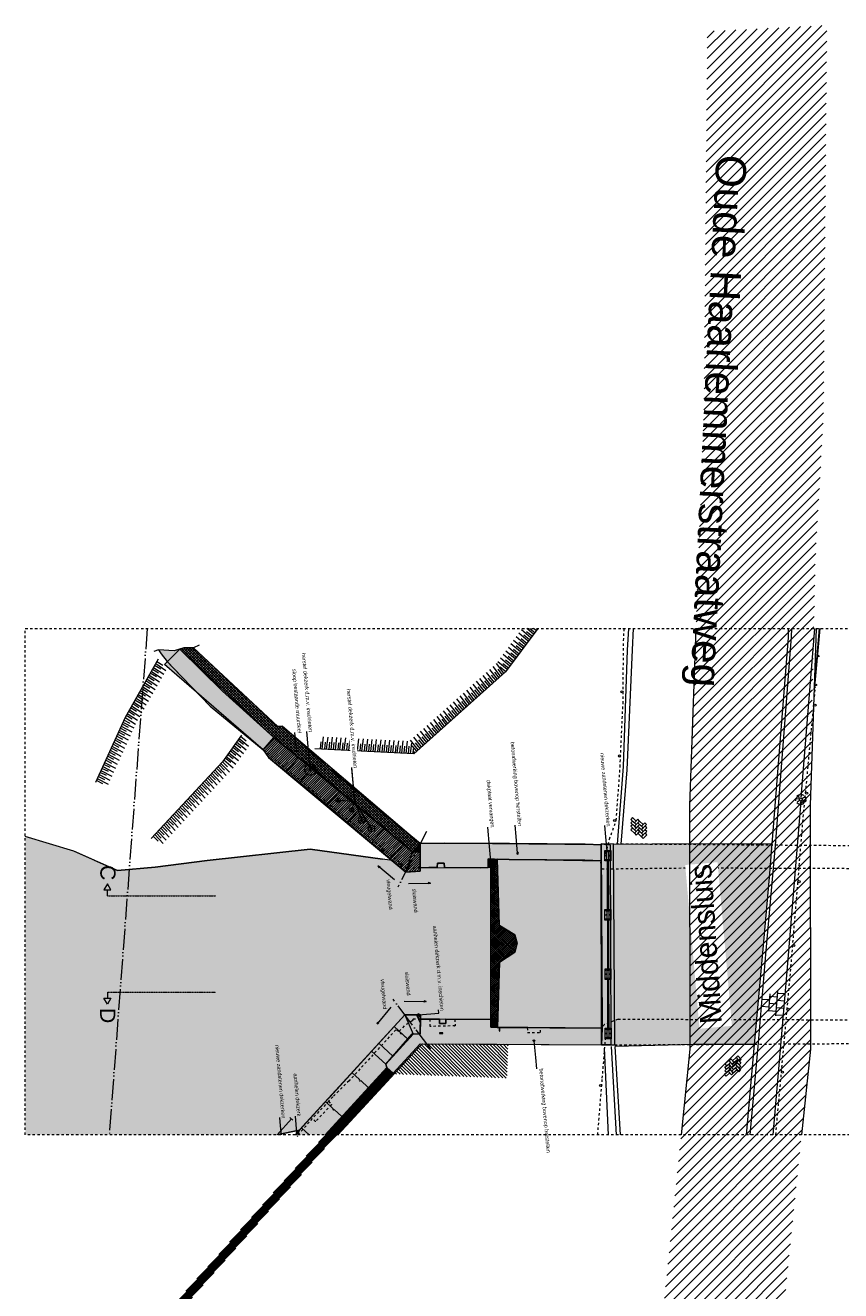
# Model space of a CAD drawing. Extents: x -251883 to 250656, y 0 to 909157.
# Tile 5 of 70: x -28500 to 5320, y 144270 to 196745. Entities that reach past the tile are written whole.
import ezdxf

# ---------------------------------------------------------------- set-up
doc = ezdxf.new("R2010")
doc.units = 0
doc.header["$MEASUREMENT"] = 0
for name, pattern in [('@L07DS2b', [6.3, 4, -1, 0.3, -1]), ('DASHDOT', [1250, 1000, -112.5, 25, -112.5]), ('DASHED', [200, 100, -100]), ('DIVIDE', [1250, 862.5, -112.5, 25, -112.5, 25, -112.5])]:
    doc.linetypes.add(name, pattern=pattern)
for name, color, linetype in [('A-0019-AFDEKVLAK', 1, 'Continuous'), ('A-0070-SYMBOOL', 8, 'Continuous'), ('A-0074--', 11, 'Continuous'), ('A-1100-TXT+MT-SO', 7, 'Continuous')]:
    doc.layers.add(name, color=color, linetype=linetype)
pattern_1 = [(45, (0, 0), (-49.497475, 49.497475), [])]

# ---------------------------------------------------------------- blocks, each defined once
blk = doc.blocks.new('M-MAATREGELEN_459')
at = {"linetype": 'Continuous', "lineweight": 5}
for color, points in [(254, [(98076, -82064), (98298, -81988), (100078, -83728), (102204, -85651), (101760, -86167), (99566, -84348), (98803, -83571), (98384, -83133), (97982, -82720), (97773, -82505), (97537, -82183), (97419, -82021)]), (254, [(102204, -85651), (101760, -86167), (97673, -82627), (98298, -81988)]), (254, [(98465, -81930), (98867, -81933), (100392, -83356), (102369, -85200), (102564, -85183), (104609, -87031), (108270, -90045), (107957, -90397), (104418, -87439), (102204, -85651), (100078, -83728), (98298, -81988)]), (8, [(102204, -85651), (104418, -87439), (107957, -90397), (107956, -90414), (108273, -90404), (108275, -91203), (107672, -91232), (107114, -90758), (103955, -88075), (101976, -86487), (101760, -86167)]), (111, [(91895, -89763), (93903, -90367), (94564, -90657), (95726, -91167), (97283, -91026), (99445, -90752), (103708, -90288), (107114, -90758), (107672, -91232), (108275, -91203), (108274, -91063), (108979, -91035), (108995, -90870), (109266, -90870), (109281, -91039), (110767, -91056), (111198, -91051), (111201, -97352), (109334, -97337), (109332, -97513), (109072, -97511), (109074, -97335), (108284, -97329), (108285, -97154), (107635, -97149), (103267, -101933), (102390, -102115), (102380, -102129), (91895, -102129)]), (254, [(111966, -90717), (111098, -90690), (111087, -91043), (110767, -91056), (109281, -91039), (109266, -90870), (108995, -90870), (108979, -91035), (108274, -91063), (108270, -90045), (111972, -90047), (115117, -90075), (115783, -90098), (115786, -90768), (115102, -90745)]), (254, [(115783, -90069), (116288, -90073), (116341, -98402), (115801, -98398), (115816, -97708)]), (8, [(111356, -90698), (111350, -91033), (111087, -91043), (111098, -90690)]), (111, [(111560, -94968), (112206, -94550), (112293, -94182), (112194, -93831), (111555, -93442), (111461, -90701), (111966, -90717), (115102, -90745), (115786, -90768), (115816, -97708), (111485, -97674)]), (8, [(103093, -102129), (103347, -101844), (104342, -100753), (104532, -100566), (107635, -97149), (108285, -97154), (108279, -97962), (107948, -97948), (106842, -99202), (106886, -99333), (104338, -102129)]), (254, [(104330, -102129), (106886, -99333), (106842, -99202), (107978, -97960), (108279, -97962), (108284, -97329), (109074, -97335), (109072, -97511), (109332, -97513), (109334, -97337), (111201, -97352), (111201, -97672), (115816, -97708), (115801, -98398), (111448, -98364), (108367, -98358), (108245, -98470), (104852, -102129)]), (8, [(111471, -97354), (111469, -97674), (111201, -97672), (111204, -97352)]), (254, [(103093, -102129), (103094, -102128), (103095, -102129)])]:
    blk.add_hatch(color=color, dxfattribs=at).paths.add_polyline_path(points, flags=0)
h = blk.add_hatch(dxfattribs=at)
h.set_pattern_fill('@AV103', color=213, style=0, pattern_type=0)
h.set_pattern_definition([(135, (0, 0), (-56.568542, -56.568542), []), (45, (0, 0), (-56.568542, 56.568542), [])])
h.paths.add_polyline_path([(98298, -81988), (98465, -81930), (98867, -81933), (102369, -85200), (102564, -85183), (108270, -90045), (108273, -90404), (107956, -90414), (102204, -85651)], flags=0)
h = blk.add_hatch(dxfattribs=at)
h.set_pattern_fill('@AV093', color=154, style=0, pattern_type=0)
h.set_pattern_definition(pattern_1)
h.paths.add_polyline_path([(102204, -85651), (101760, -86167), (101976, -86487), (107672, -91232), (108275, -91203), (108273, -90404), (107956, -90414)], flags=0)
h = blk.add_hatch(dxfattribs=at)
h.set_pattern_fill('@AV093', color=154, style=0, pattern_type=0)
h.set_pattern_definition(pattern_1)
h.paths.add_polyline_path([(103507, -86880, 1), (103923, -87098, 1)], flags=0)
h = blk.add_hatch(dxfattribs=at)
h.set_pattern_fill('@AV093', color=154, style=0, pattern_type=0)
h.set_pattern_definition(pattern_1)
h.paths.add_polyline_path([(104786, -88203, 1), (104944, -88289, 1)], flags=0)
h = blk.add_hatch(dxfattribs=at)
h.set_pattern_fill('@AV093', color=154, style=0, pattern_type=0)
h.set_pattern_definition(pattern_1)
h.paths.add_polyline_path([(105348, -88605, 1), (105506, -88692, 1)], flags=0)
h = blk.add_hatch(dxfattribs=at)
h.set_pattern_fill('@AV093', color=154, style=0, pattern_type=0)
h.set_pattern_definition(pattern_1)
h.paths.add_polyline_path([(105736, -89023, 1), (105973, -89153, 1)], flags=0)
h = blk.add_hatch(dxfattribs=at)
h.set_pattern_fill('@AV093', color=154, style=0, pattern_type=0)
h.set_pattern_definition(pattern_1)
h.paths.add_polyline_path([(106130, -89365, 1), (106367, -89495, 1)], flags=0)
h = blk.add_hatch(dxfattribs=at)
h.set_pattern_fill('@AV065', color=51, style=0, pattern_type=0)
h.set_pattern_definition([(45, (0, 0), (-42.426407, 42.426407), []), (135, (0, 0), (-42.426407, -42.426407), [])])
h.paths.add_polyline_path([(111461, -90701), (111555, -93442), (112198, -93838), (112293, -94182), (112206, -94550), (111560, -94968), (111471, -97354), (111201, -97352), (111198, -91051), (111350, -91033), (111356, -90698)], flags=0)
h = blk.add_hatch(dxfattribs=at)
h.set_pattern_fill('@AV093', color=154, style=0, pattern_type=0)
h.set_pattern_definition(pattern_1)
h.paths.add_polyline_path([(108123, -97153), (108282, -97507), (108285, -97154)], flags=0)
h = blk.add_hatch(dxfattribs=at)
h.set_pattern_fill('@GA03b', color=92, style=0, pattern_type=0)
h.set_pattern_definition([(135, (0, 0), (-70.71068, -70.71068), [])])
h.paths.add_polyline_path([(107189, -99609), (111872, -99779), (111923, -98377), (108367, -98358)], flags=0)
h = blk.add_hatch(dxfattribs=at)
h.set_pattern_fill('@AV106', color=231, style=0, pattern_type=0)
h.set_pattern_definition([(45, (0, 0), (-28.284271, 28.284271), [])])
h.paths.add_polyline_path([(106886, -99333), (107152, -99575), (104049, -102980), (97306, -110567), (101000, -115054), (104134, -118563), (112487, -126602), (111904, -126548), (111420, -126073), (104046, -118974), (100726, -115287), (97080, -110852), (96818, -110573), (103782, -102739)], flags=0)
h = blk.add_hatch(dxfattribs=at)
h.set_pattern_fill('@AV093', color=154, style=0, pattern_type=0)
h.set_pattern_definition(pattern_1)
h.paths.add_polyline_path([(103249, -101953), (103185, -102209), (103094, -102128)], flags=0)
at = {"color": 7, "linetype": 'DASHED', "lineweight": 0}
blk.add_lwpolyline([(91895, -102129), (91895, -81129), (148895, -81129), (148895, -102129)], close=True, dxfattribs=at)
at = {"color": 1, "linetype": 'DIVIDE', "lineweight": 18}
blk.add_lwpolyline([(96954, -81129), (95378, -102129)], dxfattribs=at)
at = {"color": 9, "linetype": 'Continuous', "lineweight": 5}
for points in [[(113150, -81129), (111816, -82930), (108009, -86328), (103903, -86117)], [(112756, -81661), (112367, -81332)], [(112865, -81514), (112476, -81185)], [(112687, -81253), (112919, -81440)], [(112974, -81366), (112693, -81129)], [(112825, -81129), (113028, -81293)], [(113083, -81219), (112977, -81129)], [(113117, -81129), (113137, -81146)], [(112428, -82103), (112040, -81774)], [(112537, -81955), (112149, -81627)], [(112250, -81842), (112483, -82029)], [(112646, -81808), (112258, -81479)], [(112359, -81695), (112592, -81882)], [(112468, -81548), (112701, -81735)], [(112578, -81400), (112810, -81588)], [(111992, -82692), (111603, -82363)], [(112101, -82545), (111712, -82216)], [(112210, -82397), (111821, -82068)], [(111923, -82284), (112155, -82471)], [(112319, -82250), (111930, -81921)], [(112032, -82137), (112264, -82324)], [(112141, -81990), (112374, -82177)], [(97405, -82406), (96034, -84820), (94804, -87526)], [(97121, -82907), (97547, -83187)], [(97420, -82985), (97167, -82827)], [(97212, -82748), (97638, -83028)], [(97511, -82826), (97257, -82668)], [(97303, -82589), (97728, -82868)], [(97601, -82666), (97348, -82509)], [(111474, -83235), (111160, -82834)], [(111611, -83113), (111297, -82712)], [(111747, -82991), (111433, -82590)], [(111489, -82821), (111679, -83052)], [(111883, -82839), (111494, -82510)], [(111595, -82726), (111828, -82913)], [(111705, -82579), (111937, -82766)], [(111814, -82432), (112046, -82619)], [(96850, -83386), (97275, -83665)], [(97148, -83463), (96895, -83305)], [(96940, -83226), (97366, -83506)], [(97239, -83304), (96986, -83146)], [(97031, -83067), (97456, -83346)], [(97330, -83144), (97076, -82987)], [(110927, -83723), (110613, -83322)], [(111064, -83601), (110750, -83200)], [(110806, -83432), (110995, -83662)], [(111200, -83479), (110886, -83078)], [(110942, -83310), (111132, -83540)], [(111337, -83357), (111023, -82956)], [(111079, -83188), (111268, -83418)], [(111216, -83066), (111405, -83296)], [(111352, -82944), (111542, -83174)], [(96786, -84101), (96533, -83943)], [(96578, -83864), (97003, -84143)], [(96877, -83941), (96623, -83783)], [(96669, -83704), (97094, -83984)], [(96967, -83782), (96714, -83624)], [(96759, -83545), (97185, -83824)], [(97058, -83623), (96804, -83465)], [(110243, -84333), (109929, -83932)], [(110380, -84211), (110066, -83810)], [(110517, -84089), (110203, -83688)], [(110259, -83920), (110448, -84151)], [(110654, -83967), (110340, -83566)], [(110395, -83798), (110585, -84029)], [(110790, -83845), (110476, -83444)], [(110532, -83676), (110722, -83906)], [(110669, -83554), (110858, -83784)], [(96514, -84579), (96261, -84421)], [(96306, -84341), (96732, -84621)], [(96605, -84419), (96352, -84261)], [(96397, -84182), (96822, -84462)], [(96695, -84260), (96442, -84102)], [(96487, -84023), (96913, -84302)], [(109696, -84822), (109382, -84421)], [(109833, -84700), (109519, -84299)], [(109970, -84577), (109656, -84177)], [(109712, -84408), (109901, -84639)], [(110107, -84455), (109793, -84055)], [(109848, -84286), (110038, -84517)], [(109985, -84164), (110175, -84395)], [(110122, -84042), (110311, -84273)], [(96250, -85067), (95983, -84932)], [(96034, -84820), (96460, -85099)], [(96333, -84897), (96080, -84740)], [(96125, -84660), (96551, -84940)], [(96424, -84738), (96170, -84580)], [(96216, -84501), (96641, -84780)], [(109149, -85310), (108835, -84909)], [(109286, -85188), (108972, -84787)], [(109423, -85066), (109109, -84665)], [(109165, -84897), (109354, -85127)], [(109560, -84944), (109246, -84543)], [(109301, -84775), (109491, -85005)], [(109438, -84653), (109628, -84883)], [(109575, -84530), (109764, -84761)], [(95717, -85517), (96166, -85757)], [(96022, -85567), (95755, -85433)], [(95793, -85350), (96242, -85590)], [(96098, -85400), (95831, -85266)], [(95869, -85183), (96318, -85423)], [(96174, -85234), (95907, -85099)], [(95945, -85016), (96394, -85256)], [(108466, -85920), (108152, -85519)], [(108602, -85798), (108288, -85397)], [(108739, -85676), (108425, -85275)], [(108481, -85507), (108671, -85737)], [(108876, -85554), (108562, -85153)], [(108618, -85385), (108807, -85615)], [(109013, -85432), (108699, -85031)], [(108754, -85263), (108944, -85493)], [(108891, -85141), (109081, -85371)], [(109028, -85019), (109217, -85249)], [(95490, -86017), (95938, -86257)], [(95794, -86068), (95528, -85933)], [(95566, -85850), (96014, -86091)], [(95870, -85901), (95604, -85766)], [(95642, -85683), (96090, -85924)], [(95946, -85734), (95680, -85600)], [(100864, -85563), (100070, -86659), (97119, -89835)], [(100551, -85988), (100945, -86311)], [(100840, -86097), (100605, -85914)], [(100658, -85839), (101052, -86162)], [(100947, -85948), (100712, -85764)], [(100765, -85690), (101159, -86013)], [(101054, -85799), (100819, -85616)], [(104147, -85831), (104119, -86128)], [(104211, -86133), (104270, -85627)], [(104330, -85840), (104302, -86138)], [(104394, -86142), (104453, -85637)], [(104513, -85850), (104485, -86147)], [(104577, -86152), (104636, -85646)], [(104696, -85859), (104669, -86157)], [(104760, -86161), (104819, -85655)], [(104879, -85869), (104852, -86166)], [(104943, -86171), (105002, -85665)], [(105062, -85878), (105035, -86175)], [(105126, -86180), (105185, -85674)], [(105245, -85888), (105218, -86185)], [(105309, -86189), (105368, -85684)], [(105428, -85897), (105401, -86194)], [(105493, -86199), (105552, -85693)], [(105611, -85906), (105584, -86204)], [(105676, -86208), (105735, -85703)], [(105794, -85916), (105767, -86213)], [(105859, -86218), (105918, -85712)], [(105977, -85925), (105950, -86223)], [(106042, -86227), (106101, -85721)], [(106160, -85935), (106133, -86232)], [(106225, -86236), (106284, -85731)], [(106343, -85944), (106316, -86241)], [(106408, -86246), (106467, -85740)], [(106526, -85954), (106499, -86251)], [(106591, -86255), (106650, -85750)], [(106710, -85963), (106682, -86260)], [(106774, -86265), (106833, -85759)], [(106893, -85972), (106865, -86270)], [(106957, -86274), (107016, -85768)], [(107076, -85982), (107048, -86279)], [(107140, -86284), (107199, -85778)], [(107259, -85991), (107231, -86288)], [(107323, -86293), (107382, -85787)], [(107442, -86001), (107414, -86298)], [(107506, -86302), (107565, -85797)], [(107625, -86010), (107597, -86307)], [(107689, -86312), (107748, -85806)], [(107808, -86019), (107780, -86316)], [(107872, -86321), (107923, -85888)], [(108192, -86164), (107878, -85764)], [(107934, -85995), (108124, -86226)], [(108329, -86042), (108015, -85641)], [(108071, -85873), (108260, -86104)], [(108207, -85751), (108397, -85982)], [(108344, -85629), (108534, -85860)], [(95262, -86517), (95711, -86758)], [(95566, -86568), (95300, -86434)], [(95338, -86351), (95787, -86591)], [(95642, -86401), (95376, -86267)], [(95414, -86184), (95863, -86424)], [(95718, -86235), (95452, -86100)], [(100124, -86584), (100518, -86907)], [(100413, -86693), (100178, -86509)], [(100231, -86435), (100625, -86758)], [(100520, -86544), (100285, -86360)], [(100338, -86286), (100731, -86609)], [(100627, -86395), (100391, -86211)], [(100445, -86137), (100838, -86460)], [(100733, -86246), (100498, -86062)], [(107982, -86128), (107963, -86326)], [(108055, -86287), (108000, -86215)], [(95263, -87236), (94996, -87101)], [(95034, -87018), (95483, -87258)], [(95339, -87069), (95072, -86934)], [(95110, -86851), (95559, -87092)], [(95414, -86902), (95148, -86767)], [(95186, -86684), (95635, -86925)], [(95490, -86735), (95224, -86600)], [(99906, -87274), (99696, -87062)], [(99758, -86995), (100108, -87365)], [(100031, -87139), (99821, -86927)], [(99883, -86861), (100233, -87231)], [(100156, -87005), (99946, -86793)], [(100008, -86726), (100358, -87096)], [(100281, -86871), (100070, -86659)], [(95111, -87569), (94844, -87435)], [(94882, -87352), (95331, -87592)], [(95187, -87402), (94920, -87268)], [(94958, -87185), (95407, -87425)], [(99407, -87811), (99197, -87599)], [(99259, -87532), (99609, -87902)], [(99532, -87676), (99322, -87464)], [(99384, -87398), (99734, -87768)], [(99657, -87542), (99447, -87330)], [(99509, -87263), (99859, -87633)], [(99782, -87408), (99571, -87196)], [(99634, -87129), (99983, -87499)], [(98908, -88348), (98698, -88136)], [(98760, -88069), (99110, -88439)], [(99033, -88214), (98823, -88002)], [(98885, -87935), (99235, -88305)], [(99158, -88079), (98947, -87867)], [(99010, -87801), (99359, -88170)], [(99282, -87945), (99072, -87733)], [(99134, -87666), (99484, -88036)], [(98409, -88885), (98199, -88673)], [(98261, -88606), (98611, -88976)], [(98534, -88750), (98323, -88539)], [(98386, -88472), (98735, -88842)], [(98658, -88616), (98448, -88404)], [(98510, -88338), (98860, -88707)], [(98783, -88482), (98573, -88270)], [(98635, -88203), (98985, -88573)], [(97762, -89143), (98112, -89513)], [(98035, -89287), (97824, -89076)], [(97887, -89009), (98236, -89379)], [(98159, -89153), (97949, -88941)], [(98011, -88875), (98361, -89244)], [(98284, -89019), (98074, -88807)], [(98136, -88740), (98486, -89110)], [(97263, -89680), (97612, -90050)], [(97535, -89825), (97325, -89613)], [(97388, -89546), (97737, -89916)], [(97660, -89690), (97450, -89478)], [(97512, -89412), (97862, -89782)], [(97785, -89556), (97575, -89344)], [(97637, -89277), (97987, -89647)], [(97910, -89422), (97700, -89210)], [(97411, -89959), (97200, -89747)]]:
    blk.add_lwpolyline(points, dxfattribs=at)
at = {"color": 8, "linetype": 'Continuous', "lineweight": 5}
for points in [[(116918, -81129), (116863, -82038), (116699, -86860), (116439, -90072)], [(117114, -81129), (117062, -82014), (116842, -86998), (116592, -90071)], [(121966, -102129), (122298, -98471), (122625, -94487), (123013, -90127), (123680, -81476), (123691, -81129)], [(122868, -90063), (123544, -81509), (123557, -81129)], [(124631, -81129), (124067, -88148)], [(124634, -83684), (124609, -83682), (124622, -83550), (124832, -81129)], [(124634, -83684), (124647, -83553), (124857, -81129)], [(99109, -81823), (98867, -81933), (98465, -81930), (98076, -82064), (97419, -82021), (97224, -82089)], [(97419, -82021), (97537, -82183), (97773, -82505), (98384, -83133), (99566, -84348), (101760, -86167), (101976, -86487), (103955, -88075), (107672, -91232)], [(98298, -81988), (100078, -83728), (102204, -85651), (104418, -87439), (107957, -90397)], [(98867, -81933), (100392, -83356), (102369, -85200), (102564, -85183), (104609, -87031), (108270, -90045)], [(101999, -85889), (101953, -85942)], [(104415, -88465), (104926, -87863)], [(124011, -88155), (123952, -88074)], [(124074, -88139), (124089, -88040)], [(124130, -88173), (124210, -88114)], [(124056, -88291), (123488, -95358), (123197, -98758), (122896, -102129)], [(123977, -88210), (123878, -88195)], [(123993, -88273), (123912, -88333)], [(124048, -88307), (124033, -88406)], [(124112, -88292), (124171, -88372)], [(124145, -88236), (124244, -88251)], [(106259, -90032), (106783, -89416)], [(94750, -90739), (93903, -90367), (91895, -89763)], [(107672, -91232), (107957, -90397), (108270, -90045)], [(108270, -90098), (108006, -90412)], [(108270, -90166), (108065, -90410)], [(108270, -90234), (108124, -90408)], [(108274, -91063), (108270, -90045)], [(116288, -90073), (119453, -90053), (122868, -90063)], [(122140, -98381), (122497, -94438), (122770, -91297), (122868, -90063)], [(94750, -90739), (95726, -91167), (97283, -91026), (99445, -90752)], [(99445, -90752), (103708, -90288), (106711, -90702)], [(106715, -90419), (106777, -90345), (106683, -90265), (106621, -90339)], [(108273, -90404), (107956, -90414)], [(108271, -90302), (108181, -90409)], [(108271, -90371), (108242, -90405)], [(110767, -91056), (111350, -91033), (111356, -90698)], [(111356, -90698), (111098, -90690), (111087, -91043)], [(111966, -90717), (111356, -90698)], [(111356, -90698), (111380, -90715)], [(111356, -90698), (114785, -90742)], [(111529, -92690), (111460, -90701)], [(111966, -90717), (115102, -90745), (115786, -90768)], [(107454, -91046), (107516, -90973), (107422, -90893), (107359, -90966)], [(107672, -91232), (108275, -91203), (108274, -91063), (108979, -91035), (108995, -90870), (109266, -90870), (109281, -91039)], [(108979, -91035), (108979, -91035)], [(108995, -90870), (108995, -90870)], [(109266, -90870), (109266, -90870)], [(110767, -91056), (109281, -91039)], [(109281, -91039), (109281, -91039)], [(111201, -97352), (111198, -91051)], [(111199, -92952), (111198, -91051)], [(111350, -91033), (111361, -91046)], [(111202, -97352), (111198, -92952)], [(111555, -93442), (111557, -93451)], [(112198, -93838), (112193, -93831)], [(112293, -94182), (112295, -94188)], [(122460, -96500), (122769, -96525)], [(122730, -96996), (122789, -96281)], [(122781, -96376), (123090, -96401)], [(123025, -97198), (123108, -96183)], [(123078, -96551), (123380, -96575)], [(123102, -96252), (123404, -96276)], [(122435, -96799), (122744, -96824)], [(122732, -96974), (123041, -96999)], [(122756, -96675), (123065, -96700)], [(123053, -96850), (123355, -96874)], [(104338, -102129), (106886, -99333), (106842, -99202), (107948, -97948), (108279, -97962), (108285, -97154), (107635, -97149), (104532, -100566), (104342, -100753), (103347, -101844), (103093, -102129)], [(108284, -97329), (108279, -97962), (107978, -97960), (106842, -99202), (106886, -99333), (104330, -102129)], [(107635, -97149), (107978, -97960)], [(109334, -97337), (109332, -97513), (109072, -97511), (109074, -97335)], [(123029, -97149), (123331, -97173)], [(107780, -98176), (107189, -97637)], [(109689, -97610), (109694, -97615)], [(104852, -102129), (108245, -98470), (108367, -98358)], [(107146, -98870), (106555, -98331)], [(116082, -102129), (115915, -98539)], [(116422, -102129), (116210, -98472)], [(122140, -98381), (119656, -98387), (116365, -98463)], [(116582, -102129), (116365, -98463)], [(121804, -102129), (122140, -98381)], [(106842, -99202), (106252, -98663)], [(104338, -102129), (106886, -99333), (107152, -99575), (104825, -102129)], [(106886, -99333), (107189, -99609)], [(104483, -100731), (104475, -100737)], [(104608, -100880), (104594, -100879)], [(102935, -101469), (102345, -102129)], [(102872, -101412), (102998, -101525)], [(103935, -101595), (103935, -101580)], [(103267, -101933), (102390, -102115), (102380, -102129)], [(103095, -102129), (103094, -102128), (103093, -102129)], [(103095, -102129), (103094, -102128)]]:
    blk.add_lwpolyline(points, dxfattribs=at)
for points in [[(116673, -81129, 0.271798), (116718, -81129), (116718, -81129)], [(101760, -86167), (101953, -85942, 0.999342), (101999, -85889), (102204, -85651)], [(102733, -87094), (102953, -86820, 0.999342), (102997, -86765), (103228, -86478)], [(103279, -87532), (103498, -87259, 0.999342), (103542, -87204), (103772, -86917)], [(105269, -89190), (105499, -88919, 0.999342), (105544, -88866), (105785, -88582)], [(107045, -90699), (107280, -90421, 0.999342), (107326, -90367), (107573, -90076)], [(107189, -97637), (107459, -97883, 0.999342), (107510, -97930), (107780, -98176)], [(105442, -99549), (105756, -99835, 0.999342), (105808, -99882), (106121, -100169)], [(104342, -100753), (104655, -101040, 0.999342), (104707, -101087), (105021, -101374)], [(103347, -101844), (103664, -102126, 0.029928), (103662, -102129), (103662, -102129)]]:
    blk.add_lwpolyline(points, format="xyb", dxfattribs=at)
at = {"color": 251, "linetype": 'Continuous', "lineweight": 5}
for points in [[(124699, -81129), (124444, -88465), (124458, -98580), (124095, -102129)], [(107206, -91559), (106516, -90973), (106562, -91044), (106581, -91028)], [(107206, -91559), (106516, -90973), (106594, -91007), (106581, -91028)], [(107791, -91703), (108696, -91694), (108615, -91670), (108611, -91695)], [(107791, -91703), (108696, -91694), (108615, -91720), (108611, -91695)], [(107062, -96833), (106485, -97530), (106518, -97451), (106539, -97464)], [(107062, -96833), (106485, -97530), (106556, -97483), (106539, -97464)], [(107613, -96589), (108518, -96602), (108437, -96576), (108433, -96601)], [(107613, -96589), (108518, -96602), (108437, -96626), (108433, -96601)]]:
    blk.add_lwpolyline(points, dxfattribs=at)
at = {"color": 254, "linetype": 'Continuous', "lineweight": 5}
for points in [[(97419, -82021), (97537, -82183), (97773, -82505), (97982, -82720), (98384, -83133), (98803, -83571), (99566, -84348), (101760, -86167), (102204, -85651), (100078, -83728), (98298, -81988), (98076, -82064)], [(98298, -81988), (100078, -83728), (102204, -85651), (104418, -87439), (107957, -90397), (108270, -90045), (104609, -87031), (102564, -85183), (102369, -85200), (100392, -83356), (98867, -81933), (98465, -81930)], [(115102, -90745), (115786, -90768), (115783, -90098), (115117, -90075), (111972, -90047), (108270, -90045), (108274, -91063), (108979, -91035), (108995, -90870), (109266, -90870), (109281, -91039), (110767, -91056), (111087, -91043), (111098, -90690), (111966, -90717)], [(115816, -97708), (115801, -98398), (116341, -98402), (116288, -90073), (115783, -90069)]]:
    blk.add_lwpolyline(points, close=True, dxfattribs=at)
at = {"color": 8, "linetype": 'Continuous', "lineweight": 5}
for points in [[(102204, -85651), (101760, -86167), (97673, -82627), (98298, -81988)], [(98298, -81988), (98465, -81930), (98867, -81933), (102369, -85200), (102564, -85183), (108270, -90045), (108273, -90404), (107956, -90414), (102204, -85651)], [(101760, -86167), (101976, -86487), (103955, -88075), (107114, -90758), (107672, -91232), (108275, -91203), (108273, -90404), (107956, -90414), (107957, -90397), (104418, -87439), (102204, -85651)], [(117013, -89047), (117159, -89191), (117231, -89118), (117085, -88974)], [(117232, -89263), (117086, -89119), (117014, -89192), (117160, -89336)], [(117232, -89263), (117376, -89117), (117303, -89045), (117159, -89191)], [(117234, -89408), (117377, -89262), (117304, -89190), (117160, -89336)], [(117304, -89190), (117450, -89333), (117522, -89260), (117376, -89117)], [(117523, -89405), (117667, -89259), (117594, -89187), (117450, -89333)], [(117234, -89408), (117087, -89264), (117015, -89337), (117162, -89481)], [(117235, -89553), (117089, -89409), (117017, -89482), (117163, -89626)], [(117235, -89553), (117378, -89407), (117305, -89335), (117162, -89481)], [(117236, -89698), (117380, -89552), (117307, -89480), (117163, -89626)], [(117523, -89405), (117377, -89262), (117305, -89335), (117452, -89478)], [(117525, -89550), (117378, -89407), (117307, -89480), (117453, -89623)], [(117526, -89695), (117380, -89552), (117308, -89625), (117454, -89768)], [(117525, -89550), (117668, -89404), (117595, -89332), (117452, -89478)], [(117526, -89695), (117670, -89549), (117597, -89477), (117453, -89623)], [(117527, -89840), (117671, -89694), (117598, -89622), (117454, -89768)], [(115816, -97708), (115801, -98398), (116341, -98402), (116288, -90073), (115783, -90069)], [(111098, -90690), (111087, -91043), (111350, -91033), (111356, -90698)], [(111204, -97352), (111201, -97672), (111469, -97674), (111471, -97354)], [(121146, -99127), (120992, -99263), (120924, -99186), (121078, -99050)], [(121146, -99127), (121281, -99281), (121204, -99349), (121069, -99195)], [(121155, -98983), (121290, -99137), (121213, -99204), (121078, -99050)], [(121435, -99146), (121281, -99281), (121213, -99204), (121367, -99069)], [(121444, -99001), (121290, -99137), (121223, -99060), (121376, -98924)], [(121435, -99146), (121570, -99300), (121493, -99367), (121358, -99213)], [(121444, -99001), (121580, -99155), (121503, -99223), (121367, -99069)], [(121453, -98857), (121589, -99010), (121512, -99078), (121376, -98924)], [(120896, -99620), (121050, -99484), (121118, -99561), (120964, -99697)], [(121127, -99417), (120973, -99552), (120905, -99475), (121059, -99340)], [(121136, -99272), (120982, -99407), (120915, -99330), (121069, -99195)], [(121127, -99417), (121262, -99571), (121185, -99638), (121050, -99484)], [(121136, -99272), (121272, -99426), (121195, -99494), (121059, -99340)], [(121195, -99494), (121349, -99358), (121416, -99435), (121262, -99571)], [(121426, -99290), (121272, -99426), (121204, -99349), (121358, -99213)], [(121426, -99290), (121561, -99444), (121484, -99512), (121349, -99358)]]:
    blk.add_lwpolyline(points, close=True, dxfattribs=at)
at = {"color": 251, "linetype": 'DASHED', "lineweight": 5}
for points in [[(123023, -102129), (123330, -98744), (123637, -95354), (124146, -89150), (124670, -83552)], [(115638, -102129), (115828, -99786), (116001, -97656)]]:
    blk.add_lwpolyline(points, dxfattribs=at)
at = {"color": 154, "linetype": 'Continuous', "lineweight": 5}
for points in [[(102204, -85651), (101760, -86167), (101976, -86487), (107672, -91232), (108275, -91203), (108273, -90404), (107956, -90414)], [(108123, -97153), (108282, -97507), (108285, -97154)]]:
    blk.add_lwpolyline(points, close=True, dxfattribs=at)
at = {"color": 8, "linetype": 'DASHED', "lineweight": 5}
for points in [[(108268, -91059), (107722, -91085), (101760, -86167)], [(108284, -97329), (107985, -97329), (107948, -97399), (107612, -97615), (107401, -97844), (107262, -97775), (105323, -99892), (104650, -100552), (104475, -100737)], [(109715, -97339), (109722, -97612), (108685, -97636), (108689, -97334)], [(116484, -97333), (115925, -97561), (115816, -97643)], [(116484, -97333), (128620, -97368), (130192, -97389)], [(112716, -97684), (112721, -97884), (113259, -97888), (113256, -97688)], [(104483, -100731), (103804, -101457)], [(104475, -100737), (104594, -100879), (103935, -101580), (103804, -101457)], [(103207, -102129), (103804, -101457)]]:
    blk.add_lwpolyline(points, dxfattribs=at)
at = {"color": 251, "linetype": 'DASHDOT', "lineweight": 5}
for points in [[(108530, -89555), (107348, -91866)], [(108714, -98576), (107149, -96506)]]:
    blk.add_lwpolyline(points, dxfattribs=at)
at = {"color": 111, "linetype": 'Continuous', "lineweight": 5}
blk.add_lwpolyline([(102380, -102129), (102390, -102115), (103267, -101933), (107635, -97149), (108285, -97154), (108284, -97329), (109074, -97335), (109072, -97511), (109332, -97513), (109334, -97337), (111201, -97352), (111198, -91051), (110767, -91056), (109281, -91039), (109266, -90870), (108995, -90870), (108979, -91035), (108274, -91063), (108275, -91203), (107672, -91232), (107114, -90758), (103708, -90288), (99445, -90752), (97283, -91026), (95726, -91167), (94564, -90657), (93903, -90367), (91895, -89763)], dxfattribs=at)
at = {"color": 2, "linetype": 'Continuous', "lineweight": 5}
blk.add_lwpolyline([(111461, -90701), (111555, -93442), (112198, -93838), (112293, -94182), (112206, -94550), (111560, -94968), (111471, -97354), (111201, -97352), (111198, -91051), (111350, -91033), (111356, -90698)], close=True, dxfattribs=at)
at = {"color": 111, "linetype": 'Continuous', "lineweight": 5}
blk.add_lwpolyline([(111485, -97674), (115816, -97708), (115786, -90768), (115102, -90745), (111966, -90717), (111461, -90701), (111555, -93442), (112194, -93831), (112293, -94182), (112206, -94550), (111560, -94968)], close=True, dxfattribs=at)
at = {"color": 254, "linetype": 'Continuous', "lineweight": 5}
blk.add_lwpolyline([(104852, -102129), (108245, -98470), (108367, -98358), (111448, -98364), (115801, -98398), (115816, -97708), (111201, -97672), (111201, -97352), (109334, -97337), (109332, -97513), (109072, -97511), (109074, -97335), (108284, -97329), (108279, -97962), (107978, -97960), (106842, -99202), (106886, -99333), (104330, -102129)], dxfattribs=at)
at = {"color": 154, "linetype": 'Continuous', "lineweight": 5}
for points in [[(103094, -102128), (103249, -101953), (103205, -102129)], [(103095, -102129), (103094, -102128)]]:
    blk.add_lwpolyline(points, dxfattribs=at)
at = {"color": 8, "linetype": 'Continuous', "lineweight": 5}
for centre, radius in [((124787, -82276), 30), ((116646, -83758), 45), ((124684, -83473), 30), ((124647, -84310), 45), ((116541, -86420), 45), ((124302, -87960), 45), ((124061, -88223), 60), ((116342, -89094), 45), ((123988, -91629), 45), ((123771, -94278), 45), ((123533, -96926), 45), ((123301, -99532), 45), ((115757, -100083), 45)]:
    blk.add_circle(centre, radius, dxfattribs=at)
at = {"color": 154, "linetype": 'Continuous', "lineweight": 5}
for centre, radius in [((103715, -86989), 235), ((104865, -88246), 90.1), ((105427, -88649), 90.1), ((105855, -89088), 135), ((106249, -89430), 135)]:
    blk.add_circle(centre, radius, dxfattribs=at)
at = {"color": 8, "linetype": 'DASHED', "lineweight": 5}
blk.add_circle((124061, -88223), 210, dxfattribs=at)
at = {"layer": 'A-0070-SYMBOOL', "color": 8, "linetype": 'Continuous', "lineweight": 5}
for points in [[(103148, -86243), (103129, -86029), (103077, -85441)], [(103715, -86989), (103671, -86491), (103576, -85398)], [(111271, -91540), (111151, -90173), (111081, -89370)], [(112311, -90456), (112250, -89758), (112209, -89285)], [(108204, -97153), (109046, -97080), (109034, -96946)], [(112991, -98226), (113052, -98923), (113093, -99396)], [(102516, -102129), (102483, -101755), (102453, -101407)], [(103162, -102061), (103131, -101699), (103100, -101350)]]:
    blk.add_lwpolyline(points, dxfattribs=at)
for points in [[(103145, -86208), (103121, -86221), (103113, -86246), (103125, -86270), (103151, -86278), (103174, -86266), (103182, -86240), (103170, -86216)], [(103145, -86218), (103128, -86227), (103123, -86245), (103131, -86262), (103150, -86268), (103167, -86259), (103172, -86241), (103164, -86224)], [(103146, -86228), (103136, -86234), (103133, -86245), (103138, -86255), (103149, -86258), (103159, -86253), (103163, -86242), (103157, -86232)], [(103147, -86238), (103144, -86240), (103143, -86244), (103144, -86247), (103148, -86248), (103151, -86246), (103153, -86243), (103151, -86239)], [(103712, -86954), (103688, -86966), (103680, -86992), (103692, -87016), (103718, -87024), (103742, -87011), (103750, -86986), (103737, -86962)], [(103713, -86964), (103696, -86973), (103690, -86991), (103699, -87008), (103717, -87014), (103734, -87005), (103740, -86987), (103731, -86970)], [(103713, -86974), (103703, -86979), (103700, -86990), (103705, -87000), (103716, -87004), (103726, -86999), (103730, -86988), (103724, -86977)], [(103714, -86984), (103711, -86986), (103710, -86989), (103712, -86993), (103715, -86994), (103719, -86992), (103720, -86988), (103718, -86985)], [(104862, -88211), (104838, -88224), (104830, -88249), (104843, -88273), (104868, -88281), (104892, -88269), (104900, -88243), (104888, -88219)], [(104863, -88221), (104846, -88230), (104840, -88248), (104849, -88265), (104867, -88271), (104884, -88262), (104890, -88244), (104881, -88227)], [(104864, -88231), (104854, -88237), (104850, -88248), (104856, -88258), (104867, -88261), (104877, -88256), (104880, -88245), (104875, -88235)], [(104865, -88241), (104861, -88243), (104860, -88247), (104862, -88250), (104866, -88251), (104869, -88249), (104870, -88246), (104868, -88242)], [(105424, -88614), (105401, -88626), (105393, -88652), (105405, -88676), (105430, -88684), (105454, -88671), (105462, -88646), (105450, -88622)], [(105425, -88624), (105408, -88633), (105403, -88651), (105411, -88668), (105430, -88674), (105447, -88665), (105452, -88647), (105444, -88630)], [(105426, -88634), (105416, -88639), (105412, -88650), (105418, -88660), (105429, -88664), (105439, -88658), (105442, -88647), (105437, -88637)], [(105427, -88644), (105424, -88646), (105422, -88649), (105424, -88653), (105428, -88654), (105431, -88652), (105432, -88648), (105431, -88645)], [(105852, -89053), (105828, -89066), (105820, -89091), (105832, -89115), (105858, -89123), (105882, -89111), (105890, -89085), (105877, -89061)], [(105853, -89063), (105836, -89072), (105830, -89090), (105839, -89107), (105857, -89113), (105874, -89104), (105880, -89086), (105871, -89069)], [(105854, -89073), (105843, -89078), (105840, -89089), (105845, -89100), (105856, -89103), (105866, -89098), (105870, -89087), (105864, -89077)], [(105854, -89083), (105851, -89085), (105850, -89089), (105852, -89092), (105855, -89093), (105859, -89091), (105860, -89088), (105858, -89084)], [(106246, -89395), (106222, -89408), (106214, -89433), (106226, -89457), (106252, -89465), (106275, -89453), (106284, -89427), (106271, -89403)], [(106246, -89405), (106230, -89414), (106224, -89432), (106233, -89449), (106251, -89455), (106268, -89446), (106274, -89428), (106265, -89411)], [(106247, -89415), (106237, -89420), (106234, -89431), (106239, -89442), (106250, -89445), (106260, -89440), (106264, -89429), (106258, -89419)], [(106248, -89425), (106245, -89427), (106244, -89431), (106245, -89434), (106249, -89435), (106252, -89433), (106254, -89430), (106252, -89426)], [(112308, -90421), (112284, -90433), (112276, -90459), (112289, -90482), (112314, -90491), (112338, -90478), (112346, -90453), (112334, -90429)], [(112309, -90431), (112292, -90440), (112286, -90458), (112295, -90475), (112313, -90481), (112330, -90472), (112336, -90453), (112327, -90436)], [(112310, -90441), (112300, -90446), (112296, -90457), (112301, -90467), (112312, -90471), (112323, -90465), (112326, -90454), (112321, -90444)], [(112311, -90451), (112307, -90452), (112306, -90456), (112308, -90459), (112312, -90461), (112315, -90459), (112316, -90455), (112314, -90452)], [(111268, -91505), (111244, -91518), (111236, -91543), (111248, -91567), (111274, -91575), (111298, -91562), (111306, -91537), (111293, -91513)], [(111269, -91515), (111252, -91524), (111246, -91542), (111255, -91559), (111273, -91565), (111290, -91556), (111296, -91538), (111287, -91521)], [(111270, -91525), (111259, -91530), (111256, -91541), (111261, -91552), (111272, -91555), (111282, -91550), (111286, -91539), (111281, -91528)], [(111271, -91535), (111267, -91537), (111266, -91540), (111268, -91544), (111271, -91545), (111275, -91543), (111276, -91540), (111274, -91536)], [(108201, -97119), (108177, -97131), (108169, -97156), (108181, -97180), (108207, -97188), (108231, -97176), (108239, -97150), (108226, -97127)], [(108202, -97129), (108185, -97137), (108179, -97156), (108188, -97173), (108206, -97178), (108223, -97169), (108229, -97151), (108220, -97134)], [(108202, -97138), (108192, -97144), (108189, -97155), (108194, -97165), (108205, -97168), (108215, -97163), (108219, -97152), (108213, -97142)], [(108203, -97148), (108200, -97150), (108199, -97154), (108201, -97157), (108204, -97158), (108208, -97157), (108209, -97153), (108207, -97150)], [(112994, -98261), (112968, -98253), (112956, -98229), (112964, -98203), (112988, -98191), (113013, -98199), (113026, -98223), (113018, -98248)], [(112993, -98251), (112975, -98245), (112966, -98228), (112972, -98210), (112989, -98201), (113007, -98207), (113016, -98224), (113010, -98242)], [(112992, -98241), (112981, -98237), (112976, -98227), (112979, -98216), (112990, -98211), (113001, -98214), (113006, -98225), (113002, -98236)], [(112991, -98231), (112988, -98230), (112986, -98226), (112987, -98223), (112990, -98221), (112994, -98222), (112996, -98226), (112995, -98229)], [(103159, -102027), (103136, -102039), (103128, -102065), (103140, -102088), (103165, -102096), (103189, -102084), (103197, -102058), (103185, -102035)], [(103160, -102037), (103143, -102045), (103137, -102064), (103146, -102081), (103165, -102086), (103182, -102078), (103187, -102059), (103178, -102042)], [(103161, -102047), (103151, -102052), (103147, -102063), (103153, -102073), (103164, -102076), (103174, -102071), (103177, -102060), (103172, -102050)], [(103162, -102057), (103159, -102058), (103157, -102062), (103159, -102065), (103163, -102066), (103166, -102065), (103167, -102061), (103166, -102058)]]:
    blk.add_lwpolyline(points, close=True, dxfattribs=at)
at = {"layer": 'A-0074--', "color": 11, "linetype": 'Continuous', "lineweight": 9}
for points in [[(95298, -92218), (95298, -91968), (95448, -91968), (95298, -91718), (95148, -91968), (95298, -91968)], [(95299, -96218), (95299, -96468), (95449, -96468), (95299, -96718), (95149, -96468), (95299, -96468)]]:
    blk.add_lwpolyline(points, dxfattribs=at)
at = {"layer": 'A-0074--', "color": 11, "linetype": '@L07DS2b', "lineweight": 9}
for points in [[(95298, -92218), (99798, -92217)], [(95299, -96218), (99799, -96217)]]:
    blk.add_lwpolyline(points, dxfattribs=at)
at = {"color": 7, "linetype": 'Continuous', "insert": (120183, -61443), "char_height": 1260, "attachment_point": 7, "rotation": 267.1973, "line_spacing_factor": 0.933333}
blk.add_mtext('{\\fArial|b0|i0|c12|p0;Oude Haarlemmerstraatweg}', dxfattribs=at)
at = {"layer": 'A-0070-SYMBOOL', "color": 7, "linetype": 'Continuous', "attachment_point": 7, "line_spacing_factor": 0.933333}
for s, insert, char_height, rotation in [('{\\fArial|b0|i0|c12|p0;herstel dekzerk d.m.v. inschieten}', (103362, -82157), 162, 275), ('{\\fArial|b0|i0|c12|p0;sloop bestaande muurdeel}', (102918, -82819), 162, 275), ('{\\fArial|b0|i0|c12|p0;betonafwerking bovenop herstellen}', (111978, -85840), 162, 275), ('{\\fArial|b0|i0|c12|p0;nieuwe zandstenen dekzerken}', (115739, -86304), 162, 275), ('{\\fArial|b0|i0|c12|p0;dekplaat vervangen}', (110981, -87426), 162, 275), ('{\\fArial|b0|i0|c12|p0;C}', (94998, -90942), 630, 270.0096), ('{\\fArial|b0|i0|c12|p0;aanhelen dekzerk d.m.v. inschieten}', (108799, -93458), 162, 275), ('{\\fArial|b0|i0|c12|p0;D}', (94999, -96868), 630, 270.0096), ('{\\fArial|b0|i0|c12|p0;nieuwe zandstenen dekzerken}', (102261, -98410), 162, 275), ('{\\fArial|b0|i0|c12|p0;aanhelen dekzerk}', (103016, -99591), 162, 275), ('{\\fArial|b0|i0|c12|p0;betonafwerking bovenop herstellen}', (113163, -99390), 162, 275)]:
    blk.add_mtext(s, dxfattribs=dict(at, insert=insert, char_height=char_height, rotation=rotation))
at = {"layer": 'A-1100-TXT+MT-SO', "color": 7, "linetype": 'Continuous', "char_height": 162, "attachment_point": 7, "rotation": 275, "line_spacing_factor": 0.933333}
for s, insert in [('{\\fArial|b0|i0|c12|p0;vleugelwand}', (106824, -91547)), ('{\\fArial|b0|i0|c12|p0;sluiswand}', (107941, -91931)), ('{\\fArial|b0|i0|c12|p0;sluiswand}', (107637, -95370)), ('{\\fArial|b0|i0|c12|p0;vleugelwand}', (106580, -95683))]:
    blk.add_mtext(s, dxfattribs=dict(at, insert=insert))
at = {"linetype": 'Continuous'}
for points in [[(105285, -85148), (105571, -85123), (105728, -86916), (105442, -86941)], [(115931, -90333), (116176, -90333), (116177, -90773), (115932, -90773)], [(115936, -92792), (116181, -92791), (116182, -93231), (115937, -93232)], [(115942, -95250), (116187, -95250), (116188, -95690), (115943, -95690)], [(109068, -97899), (109218, -97902), (109218, -97927), (109068, -97924)], [(111578, -97675), (111575, -97825), (111550, -97824), (111553, -97674)]]:
    blk.add_wipeout(points, dxfattribs=at).dxf.layer = 'A-0019-AFDEKVLAK'
at = {"color": 8, "linetype": 'DASHED', "lineweight": 5}
blk.add_lwpolyline([(130550, -88451), (128504, -88483), (128507, -90163), (116288, -90073)], dxfattribs=at)
at = {"color": 8, "linetype": 'Continuous', "lineweight": 5}
for points in [[(108270, -90045), (109293, -90019), (110779, -90036), (111972, -90047), (115117, -90075), (115809, -90099)], [(111486, -97634), (111560, -94968), (112206, -94550), (112295, -94187), (112194, -93831), (111557, -93445), (111461, -90701)], [(109074, -97335), (108284, -97329), (108285, -97154), (107635, -97149), (103405, -101778), (103093, -102129)], [(115816, -97708), (111469, -97674), (111471, -97354), (109334, -97337)], [(111469, -97674), (111201, -97672), (111204, -97352)]]:
    blk.add_lwpolyline(points, dxfattribs=at)
for points in [[(115931, -90333), (116176, -90333), (116177, -90773), (115932, -90773)], [(115936, -92792), (116181, -92791), (116182, -93231), (115937, -93232)], [(115942, -95250), (116187, -95250), (116188, -95690), (115943, -95690)], [(109068, -97924), (109218, -97927), (109218, -97902), (109068, -97899)], [(111553, -97674), (111550, -97824), (111575, -97825), (111578, -97675)]]:
    blk.add_lwpolyline(points, close=True, dxfattribs=at)
for points in [[(116018, -90416, -1.008068), (116088, -90416), (116089, -90691, -1), (116019, -90691)], [(116024, -92874, -1.008068), (116094, -92875), (116095, -93149, -1), (116025, -93149)], [(116029, -95333, -1.008068), (116099, -95333), (116100, -95607, -1), (116030, -95608)]]:
    blk.add_lwpolyline(points, format="xyb", close=True, dxfattribs=at)
for centre in [(115975, -90377), (115975, -90553), (115975, -90730), (116132, -90377), (116133, -90553), (116133, -90729), (115980, -92836), (116138, -92835), (115980, -93012), (115981, -93188), (116138, -93011), (116138, -93188), (115986, -95294), (115986, -95470), (116143, -95294), (116143, -95470), (115986, -95646), (116144, -95646)]:
    blk.add_circle(centre, 15, dxfattribs=at)
at = {"layer": 'A-0070-SYMBOOL', "color": 8, "linetype": 'Continuous', "lineweight": 5}
for points in [[(104865, -88246), (105561, -88297), (105438, -86891)], [(105427, -88649), (105561, -88297), (105438, -86891)], [(106249, -89430), (105561, -88297), (105442, -86941)], [(105855, -89088), (105561, -88297), (105442, -86941)], [(116024, -90361), (115973, -89774), (115931, -89301)]]:
    blk.add_lwpolyline(points, dxfattribs=at)
for points in [[(116021, -90326), (115997, -90338), (115989, -90364), (116001, -90387), (116027, -90395), (116051, -90383), (116059, -90357), (116046, -90334)], [(116022, -90336), (116005, -90344), (115999, -90363), (116008, -90380), (116026, -90385), (116043, -90377), (116049, -90358), (116040, -90341)], [(116023, -90346), (116012, -90351), (116009, -90362), (116014, -90372), (116025, -90375), (116035, -90370), (116039, -90359), (116034, -90349)], [(116024, -90356), (116020, -90357), (116019, -90361), (116021, -90364), (116024, -90366), (116028, -90364), (116029, -90360), (116027, -90357)]]:
    blk.add_lwpolyline(points, close=True, dxfattribs=at)
at = {"layer": 'A-0070-SYMBOOL', "color": 7, "linetype": 'Continuous', "insert": (105225, -83650), "char_height": 162, "attachment_point": 7, "rotation": 275, "line_spacing_factor": 0.933333}
blk.add_mtext('{\\fArial|b0|i0|c12|p0;herstel dekzerk d.m.v. inschieten}', dxfattribs=at)
at = {"linetype": 'Continuous'}
for points in [[(116077, -90726), (116081, -92839), (116036, -92839), (116032, -90726)], [(116082, -93184), (116087, -95297), (116042, -95298), (116037, -93184)], [(115947, -97709), (116192, -97708), (116193, -98148), (115948, -98149)]]:
    blk.add_wipeout(points, dxfattribs=at).dxf.layer = 'A-0019-AFDEKVLAK'
at = {"linetype": 'Continuous', "lineweight": 5}
blk.add_hatch(color=253, dxfattribs=at).paths.add_polyline_path([(111273, -90066), (115783, -90098), (115786, -90768), (111098, -90690), (111087, -91043), (108274, -91063), (108273, -90404), (108270, -90045)], flags=0)
at = {"color": 251, "linetype": 'DASHED', "lineweight": 5}
blk.add_lwpolyline([(115978, -90486), (116125, -89871), (116408, -89093), (116565, -86871), (116687, -84251), (116709, -81639), (116738, -81129)], dxfattribs=at)
at = {"color": 8, "linetype": 'Continuous', "lineweight": 5}
for points in [[(108270, -90045), (108273, -90404), (108274, -91063), (111087, -91043), (111098, -90690), (115786, -90768), (115783, -90098), (111273, -90066)], [(115947, -97709), (116192, -97708), (116193, -98148), (115948, -98149)]]:
    blk.add_lwpolyline(points, close=True, dxfattribs=at)
for points in [[(116032, -90726), (116036, -92839)], [(116077, -90726), (116081, -92839)], [(116037, -93184), (116042, -95298)], [(116082, -93184), (116087, -95297)], [(108367, -98358), (111448, -98364), (115801, -98398)]]:
    blk.add_lwpolyline(points, dxfattribs=at)
at = {"color": 8, "linetype": 'DASHED', "lineweight": 5}
for points in [[(115749, -90820), (115798, -91101), (119556, -91059), (130020, -91092), (130265, -91090)], [(116341, -98402), (128509, -98331), (128517, -99699), (130916, -99690)]]:
    blk.add_lwpolyline(points, dxfattribs=at)
at = {"color": 8, "linetype": 'Continuous', "lineweight": 5}
blk.add_lwpolyline([(116035, -97791, -1.008068), (116105, -97791), (116105, -98066, -1), (116035, -98066)], format="xyb", close=True, dxfattribs=at)
for centre in [(115991, -97752), (115991, -97929), (115992, -98105), (116148, -97752), (116149, -97928), (116149, -98104)]:
    blk.add_circle(centre, 15, dxfattribs=at)
at = {"linetype": 'Continuous'}
blk.add_wipeout([(116088, -95642), (116092, -97756), (116047, -97756), (116043, -95643)], dxfattribs=at).dxf.layer = 'A-0019-AFDEKVLAK'
at = {"linetype": 'Continuous', "lineweight": 5}
for color, points in [(254, [(115783, -90069), (116157, -90099), (116176, -98403), (115801, -98398)]), (253, [(111201, -97352), (111201, -97672), (115800, -97707), (115801, -98398), (108276, -98358), (107152, -99575), (106886, -99333), (106842, -99202), (107976, -97962), (108279, -97962), (108284, -97329)])]:
    blk.add_hatch(color=color, dxfattribs=at).paths.add_polyline_path(points, flags=0)
h = blk.add_hatch(dxfattribs=at)
h.set_pattern_fill('asfalt01', color=8, style=0, pattern_type=0)
h.set_pattern_definition([(33.59901, (11, 95), (1689.81238, 1262.99988), [25.0046, -1496.5617]), (153.51384, (153.4, 62.89), (1267.35925, -841.99994), [25.0009, -918.984]), (270, (78.4, 162.9), (422.4531, -8e-14), [25, -396]), (68.13043, (253.4, 162.89), (-2112.26538, -5051.99951), [24.9989, -2243.2365]), (153.51384, (353.4, 87.89), (1267.35925, -841.99994), [25.0006, -918.9844]), (44.90129, (278.4, 12.9), (-422.4531, 4e-05), [25.0104, -571.402]), (153.51384, (53.4, 287.89), (1267.35925, -841.99994), [25.0077, -918.9773]), (44.90129, (178.4, 262.9), (-422.4531, 4e-05), [25.0059, -571.4064]), (315.09871, (378.4, 237.9), (422.4531, 4e-05), [25.0092, -571.4032]), (236.21875, (278.4, 337.89), (-1267.35925, -2105), [24.9924, -1494.5588]), (44.90129, (403.4, 362.9), (-3e-05, 421), [24.9854, -571.427]), (146.40099, (128.4, 387.89), (1689.81238, -1262.99988), [25.0005, -1496.5657]), (13.98986, (31, 399), (6336.796875, 1684), [30.0845, -1711.3824]), (326.40099, (180, 407), (2112.265625, -1262.99988), [20.0037, -1501.5625]), (123.78125, (333, 408), (1267.35925, -2105), [16.3977, -1503.1535]), (56.21875, (136, 240), (-1267.35925, -1683.99988), [21.0977, -1498.4534]), (146.40099, (242, 69), (1689.81238, -1262.99988), [30.6188, -1490.9474]), (135.09871, (85, 29), (-3e-05, -421), [22.6668, -573.7455]), (123.78125, (319, 275), (1267.35925, -2105), [13.5997, -1505.9514]), (90, (350.88, 315), (-422.4531, 3e-14), [25, -396]), (0, (55, 253), (0, 421), [10, -412.4531]), (224.90129, (144, 345), (-422.45316, -842.00006), [13.4561, -582.9562]), (303.78125, (338, 184), (1267.35925, -1683.99988), [16.6443, -1502.9069]), (0, (360, 27), (0, 421), [10, -412.4531])])
h.paths.add_polyline_path([(116288, -90073), (116341, -98402), (116365, -98463), (119656, -98387), (122140, -98381), (122868, -90063), (119453, -90053)], flags=0)
at = {"color": 8, "linetype": 'Continuous', "lineweight": 5}
for points in [[(115783, -90069), (116157, -90099), (116176, -98403), (115801, -98398)], [(108284, -97329), (108279, -97962), (107976, -97962), (106842, -99202), (106886, -99333), (107152, -99575), (108276, -98358), (115801, -98398), (115800, -97707), (111201, -97672), (111201, -97352)]]:
    blk.add_lwpolyline(points, close=True, dxfattribs=at)
for points in [[(116043, -95643), (116047, -97756)], [(116088, -95642), (116092, -97756)]]:
    blk.add_lwpolyline(points, dxfattribs=at)
at = {"linetype": 'Continuous'}
blk.add_wipeout([(121204, -97612), (119860, -97730), (119266, -90941), (120610, -90824)], dxfattribs=at).dxf.layer = 'A-0019-AFDEKVLAK'
at = {"linetype": 'Continuous', "lineweight": 5}
h = blk.add_hatch(dxfattribs=at)
h.set_pattern_fill('arcerin2', color=8, style=0, pattern_type=0)
h.set_pattern_definition([(45, (0, 0), (-212.13203, 212.13203), [])])
h.paths.add_polyline_path([(125145, -56119), (120185, -56369), (120042, -71983), (119818, -78160), (119445, -88472), (119459, -98584), (118278, -110117), (117657, -116196), (116552, -126990), (121502, -127464), (122618, -116558), (123927, -103775), (124458, -98580), (124444, -88465), (124666, -78232), (125003, -72379)], flags=0)
at = {"color": 251, "linetype": 'Continuous', "lineweight": 5}
blk.add_lwpolyline([(119711, -81129), (119445, -88472), (119459, -98584), (119096, -102129)], dxfattribs=at)
at = {"color": 7, "linetype": 'Continuous', "insert": (120804, -97501), "char_height": 900, "attachment_point": 7, "rotation": 93.9211, "line_spacing_factor": 0.933333}
blk.add_mtext('{\\fArial|b0|i0|c12|p0;Middensluis}', dxfattribs=at)

msp = doc.modelspace()

# ---------------------------------------------------------------- block references
msp.add_blockref('M-MAATREGELEN_459', (-120395, 252864))

doc.saveas('drawing.dxf')
